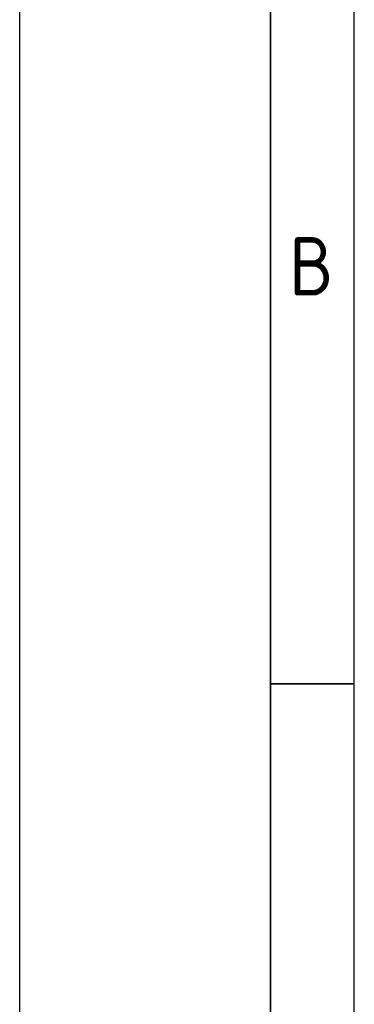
# Model space of a CAD drawing. Header units: millimetres. Extents: x -197461 to 862495, y -970068 to 63888.
# Tile 85 of 205: x -115221 to -112507, y -517899 to -509904. Entities that reach past the tile are written whole.
import ezdxf

# ---------------------------------------------------------------- set-up
doc = ezdxf.new("R2010")
doc.units = ezdxf.units.MM
doc.layers.add('Rasējuma lapa', color=7, linetype='CONTINUOUS')
doc.styles.add('ISO', font='iso')

# ---------------------------------------------------------------- blocks, each defined once
blk = doc.blocks.new('A3_L')
at = {"layer": 'Rasējuma lapa'}
blk.add_line((-420, 0), (-420, 297), dxfattribs=at)
at = {"layer": 'Rasējuma lapa', "lineweight": 35}
for p, q in [((-405, 5), (-405, 292)), ((-400, 198.5), (-405, 198.5))]:
    blk.add_line(p, q, dxfattribs=at)
at = {"layer": 'Rasējuma lapa', "lineweight": 30}
blk.add_line((-400, 10), (-400, 287), dxfattribs=at)
at = {"layer": 'Rasējuma lapa', "style": 'ISO'}
blk.add_text('B', height=3.5, dxfattribs=at).set_placement((-403.9, 221.75))
blk = doc.blocks.new('*U1296')
at = {"layer": 'Rasējuma lapa'}
blk.add_blockref('A3_L', (0, 0), dxfattribs=at)

msp = doc.modelspace()

# ---------------------------------------------------------------- block references
at = {"layer": 'Rasējuma lapa', "xscale": 135.6730224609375, "yscale": 135.6730224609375, "zscale": 135.6730224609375}
msp.add_blockref('*U1296', (-58237.88142, -542228.76502), dxfattribs=at)

doc.saveas('drawing.dxf')
